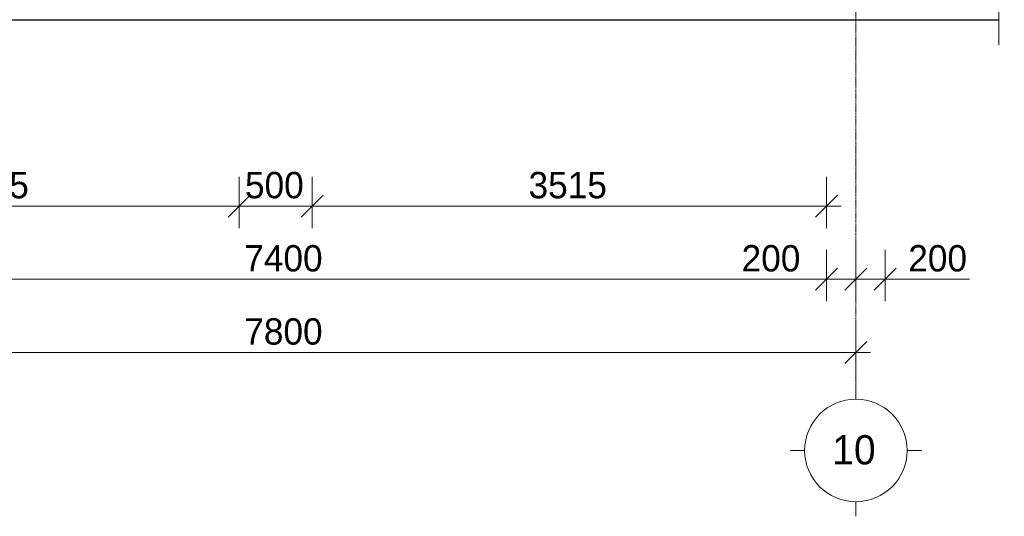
# Model space of a CAD drawing. Header units: millimetres. Extents: x -159972 to 139239, y -7993 to 64916.
# Tile 25 of 54: x 51775 to 58503, y -7993 to -4600. Entities that reach past the tile are written whole.
import ezdxf

# ---------------------------------------------------------------- set-up
doc = ezdxf.new("R2010")
doc.units = ezdxf.units.MM
doc.linetypes.add('Section-Stair_Section_B$0$Grid Line', pattern=[22.225, 12.7, -3.175, 3.175, -3.175])
for name, color, linetype, lineweight in [('S - LINE', 7, 'Continuous', 20), ('Section-Stair_Section_B$0$A-010-D_DIM', 7, 'Continuous', 5), ('Section-Stair_Section_B$0$A-010-D_DIM-100', 7, 'Continuous', 5), ('Section-Stair_Section_B$0$S-160-M_FOUND', 7, 'Continuous', 30), ('Section-Stair_Section_B$0$Z-030-M_GRID', 7, 'Continuous', 5), ('Section-Stair_Section_B$0$Z-033_T_GRIDREF', 7, 'Continuous', 5), ('Section-Stair_Section_B$0$Z-060-M_DETAIL', 7, 'Continuous', 5), ('Section-Stair_Section_B$0$Z-060-M_LINE_MEDIUM', 7, 'Continuous', 15)]:
    doc.layers.add(name, color=color, linetype=linetype, lineweight=lineweight)
doc.styles.add('Section-Stair_Section_B$0$Cubicon', font='Cubicon.ttf', dxfattribs={"height": 200})
doc.styles.add('Section-Stair_Section_B$0$Cubicon_1', font='Cubicon.ttf', dxfattribs={"height": 180})
doc.dimstyles.new('Section-Stair_Section_B$0$CUB_DIM_1_8', dxfattribs={"dimscale": 304.8, "dimtxt": 181.601257, "dimasz": 0.492126, "dimexe": 0.492126, "dimexo": 0.0625, "dimgap": 0, "dimtad": 1, "dimdec": 0, "dimzin": 0, "dimdsep": 46, "dimtxsty": 'Section-Stair_Section_B$0$Cubicon_1', "dimblk1": 'Section-Stair_Section_B$0$_Oblique', "dimblk2": 'Section-Stair_Section_B$0$_Oblique', "dimsah": 1, "dimcen": 0.09, "dimdle": 0.328084, "dimazin": 0, "dimtfac": 1, "dimtdec": 4, "dimtix": 1, "dimtmove": 0, "dimatfit": 3, "dimfxl": 0.656168, "dimfxlon": 1, "dimtvp": 1, "dimtolj": 1, "dimtzin": 0, "dimarcsym": 2})
doc.dimstyles.new('Section-Stair_Section_B$0$CUB_DIM_1_8_1', dxfattribs={"dimscale": 304.8, "dimtxt": 181.601257, "dimasz": 0.492126, "dimexe": 0.492126, "dimexo": 0.0625, "dimgap": 0, "dimtad": 1, "dimdec": 0, "dimzin": 0, "dimdsep": 46, "dimtxsty": 'Section-Stair_Section_B$0$Cubicon_1', "dimblk1": 'Section-Stair_Section_B$0$_Oblique', "dimblk2": 'Section-Stair_Section_B$0$_Oblique', "dimsah": 1, "dimcen": 0.09, "dimdle": 0.328084, "dimazin": 0, "dimtfac": 1, "dimtdec": 4, "dimtix": 1, "dimtmove": 1, "dimatfit": 3, "dimfxl": 0.656168, "dimfxlon": 1, "dimtvp": 1, "dimtolj": 1, "dimtzin": 0, "dimarcsym": 2})

# ---------------------------------------------------------------- blocks, each defined once
blk = doc.blocks.new('Section-Stair_Section_B$0$M_Break Line - M_Break Line-3097907-Stair_Section_B')
at = {"layer": 'Section-Stair_Section_B$0$Z-060-M_LINE_MEDIUM'}
for p, q in [((-31823.2, -3272.3), (-31823.2, -3984.8)), ((-31823.2, -3984.8), (-31860.7, -4003.6)), ((-31860.7, -4003.6), (-31785.7, -4041.1)), ((-31785.7, -4041.1), (-31823.2, -4059.8)), ((-31823.2, -4059.8), (-31823.2, -4772.3))]:
    blk.add_line(p, q, dxfattribs=at)
blk = doc.blocks.new('Section-Stair_Section_B$0$Grid - 00_CUB_ღერძის თავი-752507-Stair_Section_B')
at = {"layer": 'Section-Stair_Section_B$0$Z-033_T_GRIDREF'}
for p, q in [((-32800, -7193.5), (-32800, -7093.5)), ((-33150, -7543.5), (-33250, -7543.5)), ((-32450, -7543.5), (-32350, -7543.5)), ((-32800, -7893.5), (-32800, -7993.5))]:
    blk.add_line(p, q, dxfattribs=at)
blk.add_circle((-32800, -7543.5), 350, dxfattribs=at)
blk = doc.blocks.new('Section-Stair_Section_B$0$DIMBLOCK1-Stair_Section_B')
at = {"layer": 'Section-Stair_Section_B$0$A-010-D_DIM-100', "transparency": 16777216}
for p, q in [((-40600, -6873.4), (-40600, -6673.4)), ((-32800, -6873.4), (-32800, -6673.4)), ((-40600, -6873.4), (-40525, -6798.4)), ((-32800, -6873.4), (-32725, -6798.4)), ((-40700, -6873.4), (-32700, -6873.4)), ((-40600, -6873.4), (-40675, -6948.4)), ((-40600, -6873.4), (-40600, -7023.4)), ((-32800, -6873.4), (-32875, -6948.4)), ((-32800, -6873.4), (-32800, -7023.4))]:
    blk.add_line(p, q, dxfattribs=at)
at = {"layer": 'Section-Stair_Section_B$0$A-010-D_DIM-100', "color": 0, "transparency": 16777216, "insert": (-36979.4, -6640.3), "char_height": 180, "width": 670.528, "attachment_point": 1, "line_spacing_factor": 0.931288, "style": 'Section-Stair_Section_B$0$Cubicon_1'}
blk.add_mtext('7800', dxfattribs=at)
blk = doc.blocks.new('Section-Stair_Section_B$0$_Oblique')
at = {"color": 0, "linetype": 'ByBlock', "lineweight": -2}
blk.add_line((-0.5, -0.5), (0.5, 0.5), dxfattribs=at)
blk = doc.blocks.new('Section-Stair_Section_B$0$DIMBLOCK2-Stair_Section_B')
at = {"layer": 'Section-Stair_Section_B$0$A-010-D_DIM-100', "transparency": 16777216}
for p, q in [((-32800, -6373.4), (-32800, -6154.8)), ((-32600, -6373.4), (-32600, -6173.4)), ((-32800, -6373.4), (-32725, -6298.4)), ((-32600, -6373.4), (-32525, -6298.4)), ((-32800, -6373.4), (-32875, -6448.4)), ((-32500, -6373.4), (-32800, -6373.4)), ((-32800, -6373.4), (-32800, -6523.4)), ((-32542.1, -6373.4), (-32700, -6373.4)), ((-32600, -6373.4), (-32675, -6448.4)), ((-32600, -6373.4), (-32600, -6523.4)), ((-32023.1, -6373.4), (-32542.1, -6373.4))]:
    blk.add_line(p, q, dxfattribs=at)
at = {"layer": 'Section-Stair_Section_B$0$A-010-D_DIM-100', "color": 0, "transparency": 16777216, "insert": (-32442.1, -6140.3), "char_height": 180, "width": 502.896, "attachment_point": 1, "line_spacing_factor": 0.931288, "style": 'Section-Stair_Section_B$0$Cubicon_1'}
blk.add_mtext('200', dxfattribs=at)
blk = doc.blocks.new('Section-Stair_Section_B$0$DIMBLOCK3-Stair_Section_B')
at = {"layer": 'Section-Stair_Section_B$0$A-010-D_DIM-100', "transparency": 16777216}
for p, q in [((-33000, -6373.4), (-33000, -6173.4)), ((-32800, -6373.4), (-32800, -6154.8)), ((-33000, -6373.4), (-32925, -6298.4)), ((-32800, -6373.4), (-32725, -6298.4)), ((-33580.8, -6373.4), (-33061.7, -6373.4)), ((-33000, -6373.4), (-33075, -6448.4)), ((-33061.7, -6373.4), (-32900, -6373.4)), ((-32800, -6373.4), (-33000, -6373.4)), ((-33000, -6373.4), (-33000, -6523.4)), ((-32800, -6373.4), (-32875, -6448.4)), ((-32800, -6373.4), (-32800, -6523.4))]:
    blk.add_line(p, q, dxfattribs=at)
at = {"layer": 'Section-Stair_Section_B$0$A-010-D_DIM-100', "color": 0, "transparency": 16777216, "insert": (-33580.8, -6140.3), "char_height": 180, "width": 502.896, "attachment_point": 1, "line_spacing_factor": 0.931288, "style": 'Section-Stair_Section_B$0$Cubicon_1'}
blk.add_mtext('200', dxfattribs=at)
blk = doc.blocks.new('Section-Stair_Section_B$0$DIMBLOCK4-Stair_Section_B')
at = {"layer": 'Section-Stair_Section_B$0$A-010-D_DIM-100', "transparency": 16777216}
for p, q in [((-40400, -6373.4), (-40400, -6173.4)), ((-33000, -6373.4), (-33000, -6173.4)), ((-40400, -6373.4), (-40325, -6298.4)), ((-33000, -6373.4), (-32925, -6298.4)), ((-40400, -6373.4), (-40475, -6448.4)), ((-33000, -6373.4), (-40400, -6373.4)), ((-40400, -6373.4), (-40400, -6523.4)), ((-33000, -6373.4), (-33075, -6448.4)), ((-33000, -6373.4), (-33000, -6523.4))]:
    blk.add_line(p, q, dxfattribs=at)
at = {"layer": 'Section-Stair_Section_B$0$A-010-D_DIM-100', "color": 0, "transparency": 16777216, "insert": (-36979.4, -6140.3), "char_height": 180, "width": 670.528, "attachment_point": 1, "line_spacing_factor": 0.931288, "style": 'Section-Stair_Section_B$0$Cubicon_1'}
blk.add_mtext('7400', dxfattribs=at)
blk = doc.blocks.new('Section-Stair_Section_B$0$DIMBLOCK7-Stair_Section_B')
at = {"layer": 'Section-Stair_Section_B$0$A-010-D_DIM-100', "transparency": 16777216}
for p, q in [((-36515, -5873.4), (-36515, -5673.4)), ((-33000, -5873.4), (-33000, -5673.4)), ((-36515, -5873.4), (-36440, -5798.4)), ((-33000, -5873.4), (-32925, -5798.4)), ((-36515, -5873.4), (-36590, -5948.4)), ((-32900, -5873.4), (-36515, -5873.4)), ((-36515, -5873.4), (-36515, -6023.4)), ((-33000, -5873.4), (-33075, -5948.4)), ((-33000, -5873.4), (-33000, -6023.4))]:
    blk.add_line(p, q, dxfattribs=at)
at = {"layer": 'Section-Stair_Section_B$0$A-010-D_DIM-100', "color": 0, "transparency": 16777216, "insert": (-35036.9, -5640.3), "char_height": 180, "width": 670.528, "attachment_point": 1, "line_spacing_factor": 0.931288, "style": 'Section-Stair_Section_B$0$Cubicon_1'}
blk.add_mtext('3515', dxfattribs=at)
blk = doc.blocks.new('Section-Stair_Section_B$0$DIMBLOCK8-Stair_Section_B')
at = {"layer": 'Section-Stair_Section_B$0$A-010-D_DIM-100', "transparency": 16777216}
for p, q in [((-37015, -5873.4), (-37015, -5673.4)), ((-36515, -5873.4), (-36515, -5673.4)), ((-37015, -5873.4), (-36940, -5798.4)), ((-36515, -5873.4), (-36440, -5798.4)), ((-37015, -5873.4), (-37090, -5948.4)), ((-36515, -5873.4), (-37015, -5873.4)), ((-37015, -5873.4), (-37015, -6023.4)), ((-36515, -5873.4), (-36590, -5948.4)), ((-36515, -5873.4), (-36515, -6023.4))]:
    blk.add_line(p, q, dxfattribs=at)
at = {"layer": 'Section-Stair_Section_B$0$A-010-D_DIM-100', "color": 0, "transparency": 16777216, "insert": (-36974.5, -5640.3), "char_height": 180, "width": 502.896, "attachment_point": 1, "line_spacing_factor": 0.931288, "style": 'Section-Stair_Section_B$0$Cubicon_1'}
blk.add_mtext('500', dxfattribs=at)
blk = doc.blocks.new('Section-Stair_Section_B$0$DIMBLOCK9-Stair_Section_B')
at = {"layer": 'Section-Stair_Section_B$0$A-010-D_DIM-100', "transparency": 16777216}
for p, q in [((-40400, -5873.4), (-40400, -5673.4)), ((-37015, -5873.4), (-37015, -5673.4)), ((-40400, -5873.4), (-40325, -5798.4)), ((-37015, -5873.4), (-36940, -5798.4)), ((-37015, -5873.4), (-40500, -5873.4)), ((-40400, -5873.4), (-40475, -5948.4)), ((-40400, -5873.4), (-40400, -6023.4)), ((-37015, -5873.4), (-37090, -5948.4)), ((-37015, -5873.4), (-37015, -6023.4))]:
    blk.add_line(p, q, dxfattribs=at)
at = {"layer": 'Section-Stair_Section_B$0$A-010-D_DIM-100', "color": 0, "transparency": 16777216, "insert": (-38986.9, -5640.3), "char_height": 180, "width": 670.528, "attachment_point": 1, "line_spacing_factor": 0.931288, "style": 'Section-Stair_Section_B$0$Cubicon_1'}
blk.add_mtext('3385', dxfattribs=at)
blk = doc.blocks.new('Section-Stair_Section_B')
at = {"layer": 'Section-Stair_Section_B$0$S-160-M_FOUND'}
blk.add_line((-41400, -4600), (-31823.2, -4600), dxfattribs=at)
at = {"layer": 'Section-Stair_Section_B$0$Z-030-M_GRID', "linetype": 'Section-Stair_Section_B$0$Grid Line'}
blk.add_line((-32800, -7093.5), (-32800, 59701.5), dxfattribs=at)
at = {"layer": 'Section-Stair_Section_B$0$Z-033_T_GRIDREF'}
blk.add_blockref('Section-Stair_Section_B$0$Grid - 00_CUB_ღერძის თავი-752507-Stair_Section_B', (0, 0), dxfattribs=at)
at = {"layer": 'Section-Stair_Section_B$0$Z-060-M_DETAIL'}
blk.add_blockref('Section-Stair_Section_B$0$M_Break Line - M_Break Line-3097907-Stair_Section_B', (0, 0), dxfattribs=at)
at = {"layer": 'Section-Stair_Section_B$0$Z-033_T_GRIDREF', "insert": (-32962.1, -7438.8), "char_height": 200, "width": 384.81, "attachment_point": 1, "style": 'Section-Stair_Section_B$0$Cubicon'}
blk.add_mtext('10', dxfattribs=at)
at = {"layer": 'Section-Stair_Section_B$0$A-010-D_DIM'}
for base, p1, p2, override, picture, middle in [((-40400, -5873.4), (-37015, -5673.4), (-40400, -5673.4), {"dimpost": '<>', "dimfxl": 3384.999974}, 'Section-Stair_Section_B$0$DIMBLOCK9-Stair_Section_B', (-38707.5, -5781.5)), ((-37015, -5873.4), (-36515, -5673.4), (-37015, -5673.4), {"dimpost": '<>', "dimfxl": 500}, 'Section-Stair_Section_B$0$DIMBLOCK8-Stair_Section_B', (-36765, -5781.5)), ((-36515, -5873.4), (-33000, -5673.4), (-36515, -5673.4), {"dimpost": '<>', "dimfxl": 3515.000038}, 'Section-Stair_Section_B$0$DIMBLOCK7-Stair_Section_B', (-34757.5, -5781.5)), ((-40400, -6373.4), (-33000, -6173.4), (-40400, -6173.4), {"dimpost": '<>', "dimfxl": 7400.000012}, 'Section-Stair_Section_B$0$DIMBLOCK4-Stair_Section_B', (-36700, -6281.5)), ((-32800, -6873.4), (-40600, -6673.4), (-32800, -6673.4), {"dimpost": '<>', "dimfxl": 7800.000012}, 'Section-Stair_Section_B$0$DIMBLOCK1-Stair_Section_B', (-36700, -6781.5))]:
    dim = blk.add_linear_dim(base=base, p1=p1, p2=p2, dimstyle='Section-Stair_Section_B$0$CUB_DIM_1_8', override=override, dxfattribs=at)
    dim.commit()
    dim.dimension.update_dxf_attribs({"geometry": picture, "text_midpoint": middle})
for base, p1, p2, picture, middle in [((-33000, -6373.4), (-32800, -6154.8), (-33000, -6173.4), 'Section-Stair_Section_B$0$DIMBLOCK3-Stair_Section_B', (-33329.3, -6260.3)), ((-32800, -6373.4), (-32600, -6173.4), (-32800, -6154.8), 'Section-Stair_Section_B$0$DIMBLOCK2-Stair_Section_B', (-32190.7, -6260.3))]:
    dim = blk.add_linear_dim(base=base, p1=p1, p2=p2, dimstyle='Section-Stair_Section_B$0$CUB_DIM_1_8_1', override={"dimpost": '<>', "dimfxl": 200.860419}, dxfattribs=at)
    dim.commit()
    dim.dimension.update_dxf_attribs({"geometry": picture, "text_midpoint": middle, "dimtype": 128})

msp = doc.modelspace()

# ---------------------------------------------------------------- block references
at = {"layer": 'S - LINE'}
msp.add_blockref('Section-Stair_Section_B', (90288.7, 0), dxfattribs=at)

doc.saveas('drawing.dxf')
